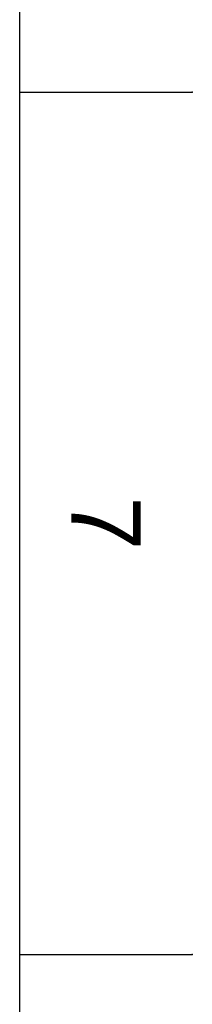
# Model space of a CAD drawing. Header units: millimetres. Extents: x 1674 to 2094, y -116 to 478.
# Tile 5 of 18: x 2080 to 2094, y -35 to 46. Entities that reach past the tile are written whole.
import ezdxf

# ---------------------------------------------------------------- set-up
doc = ezdxf.new("R2010")
doc.units = ezdxf.units.MM
doc.header["$LTSCALE"] = 0.1
doc.styles.get("Standard").update_dxf_attribs({"font": 'arial_0.ttf'})

msp = doc.modelspace()

# ---------------------------------------------------------------- linework, layer by layer
for p, q in [((2080.034, -101.4339), (2080.034, 464.2227)), ((2080.034, 39.9802), (2094.1754, 39.9802)), ((2080.034, -30.7268), (2094.1754, -30.7268))]:
    msp.add_line(p, q)
for p in [(2094.1754, 39.9802), (2094.1754, -30.7268)]:
    msp.add_point(p)

# ---------------------------------------------------------------- texts
at = {"insert": (2087.1047, 4.6267), "char_height": 5.6566, "attachment_point": 5, "rotation": 270}
msp.add_mtext_dynamic_manual_height_columns('7', width=50, gutter_width=12.5, heights=[0], dxfattribs=at)

doc.saveas('drawing.dxf')
